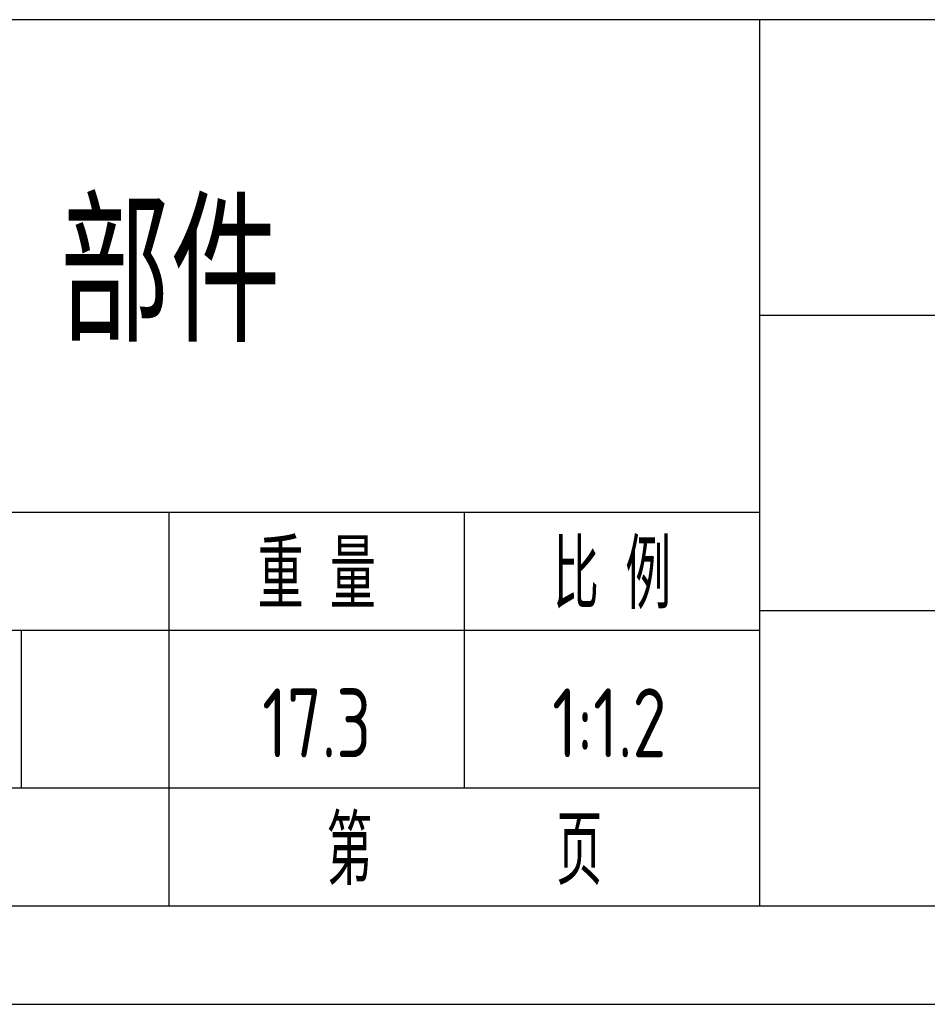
# Model space of a CAD drawing. Header units: millimetres. Extents: x -31 to 479, y -6 to 350.
# Tile 3 of 8: x 351 to 406, y -6 to 54. Entities that reach past the tile are written whole.
import ezdxf
from ezdxf.enums import TextEntityAlignment as Align

# ---------------------------------------------------------------- set-up
doc = ezdxf.new("R2010")
doc.units = ezdxf.units.MM
doc.header["$LTSCALE"] = 12
for name, color, linetype in [('1轮廓实线层', 7, 'Continuous'), ('2细线层', 4, 'Continuous'), ('6文字层', 3, 'Continuous'), ('图框层', 7, 'Continuous')]:
    doc.layers.add(name, color=color, linetype=linetype)
doc.styles.add('PC_TEXTSTYLE', font='isocp.shx', dxfattribs={"width": 0.8, "bigfont": 'hzfs.shx'})

# ---------------------------------------------------------------- blocks, each defined once
blk = doc.blocks.new('PC_TITLE_BLOCK')
at = {"layer": '1轮廓实线层'}
for p, q in [((0, 45), (-180, 45)), ((-60, 30), (0, 30)), ((-180, 20), (-60, 20)), ((-60, 15), (0, 15)), ((-180, 0), (0, 0))]:
    blk.add_line(p, q, dxfattribs=at)
at = {"layer": '1轮廓实线层', "color": 7}
blk.add_line((-60, 0), (-60, 45), dxfattribs=at)
at = {"layer": '2细线层'}
for p, q in [((-90, 0), (-90, 20)), ((-75, 6), (-75, 20)), ((-120, 14), (-60, 14)), ((-97.5, 6), (-97.5, 14)), ((-120, 6), (-60, 6))]:
    blk.add_line(p, q, dxfattribs=at)
at = {"layer": '6文字层', "style": 'PC_TEXTSTYLE', "width": 0.667}
for s, p in [(' 重 量 ', (-82.5, 17)), (' 比 例 ', (-67.5, 17)), ('第       页', (-75, 3))]:
    blk.add_text(s, height=3.5, dxfattribs=at).set_placement(p, align=Align.MIDDLE)
at = {"layer": '6文字层', "style": 'PC_TEXTSTYLE', "flags": 8}
for tag, height, width, p, p2 in [('产品名称或材料标记', 7, 0.600652, (-113.463, 28.635), (-66.422, 28.635)), ('图样名称', 5, 2.004495, (-54.785, 19.978), (-5.268, 19.978)), ('标准化', 3.5, 1.023147, (-133.835, 15.372), (-120.752, 15.372)), ('重量', 3.5, 1.408247, (-88.457, 7.542), (-76.549, 7.542)), ('比例', 3.5, 1.385287, (-73.354, 7.542), (-61.929, 7.542)), ('图样代号', 5, 2.006536, (-54.785, 5.63), (-5.516, 5.63)), ('审核', 3.5, 1.579393, (-163.989, 5.367), (-150.634, 5.367)), ('共几页', 3.5, 0.557144, (-108.073, 0.625), (-101.045, 0.625)), ('工艺', 3.5, 1.621807, (-164.21, 0.371), (-150.891, 0.371)), ('日期', 3.5, 1.560088, (-133.835, 0.371), (-120.752, 0.371))]:
    blk.add_attdef(tag, text='', height=height, dxfattribs=dict(at, width=width)).set_placement(p, p2, align=Align.FIT)
at = {"layer": '6文字层', "style": 'PC_TEXTSTYLE', "width": 9.905045, "flags": 8}
blk.add_attdef('设计', text='', height=3.5, rotation=358.4644, dxfattribs=at).set_placement((-164.229, 15.372), (-150.367, 15), align=Align.FIT)
at = {"layer": '6文字层', "color": 3, "style": 'PC_TEXTSTYLE', "width": 0.56476, "flags": 8}
blk.add_attdef('第几页', text='', height=3.5, dxfattribs=at).set_placement((-78.287, 0.753), (-71.163, 0.753), align=Align.FIT)
at = {"layer": '6文字层', "ltscale": 10, "style": 'PC_TEXTSTYLE', "flags": 1}
blk.add_attdef('图纸张数', (-58.679, -0.492), '', height=2.5, dxfattribs=at)

msp = doc.modelspace()

# ---------------------------------------------------------------- linework, layer by layer
at = {"layer": '2细线层'}
msp.add_line((-30, -6), (474, -6), dxfattribs=at)
at = {"layer": '图框层'}
msp.add_line((0, 0), (468, 0), dxfattribs=at)

# ---------------------------------------------------------------- block references
ref = msp.add_blockref('PC_TITLE_BLOCK', (468, 0), dxfattribs=dict(at, xscale=1.2, yscale=1.2, zscale=1.2))
ref.add_attrib('重量', '17.3', dxfattribs={"layer": '6文字层', "height": 4.2, "style": 'PC_TEXTSTYLE', "width": 0.8}).set_placement((368.996, 9.051), align=Align.CENTER)
ref.add_attrib('产品名称或材料标记', '部件', dxfattribs={"layer": '6文字层', "height": 8.4, "style": 'PC_TEXTSTYLE', "width": 0.8}).set_placement((360.069, 34.363), align=Align.CENTER)
ref.add_attrib('比例', '1:1.2', dxfattribs={"layer": '6文字层', "height": 4.2, "style": 'PC_TEXTSTYLE', "width": 0.8}).set_placement((386.83, 9.051), align=Align.CENTER)

doc.saveas('drawing.dxf')
